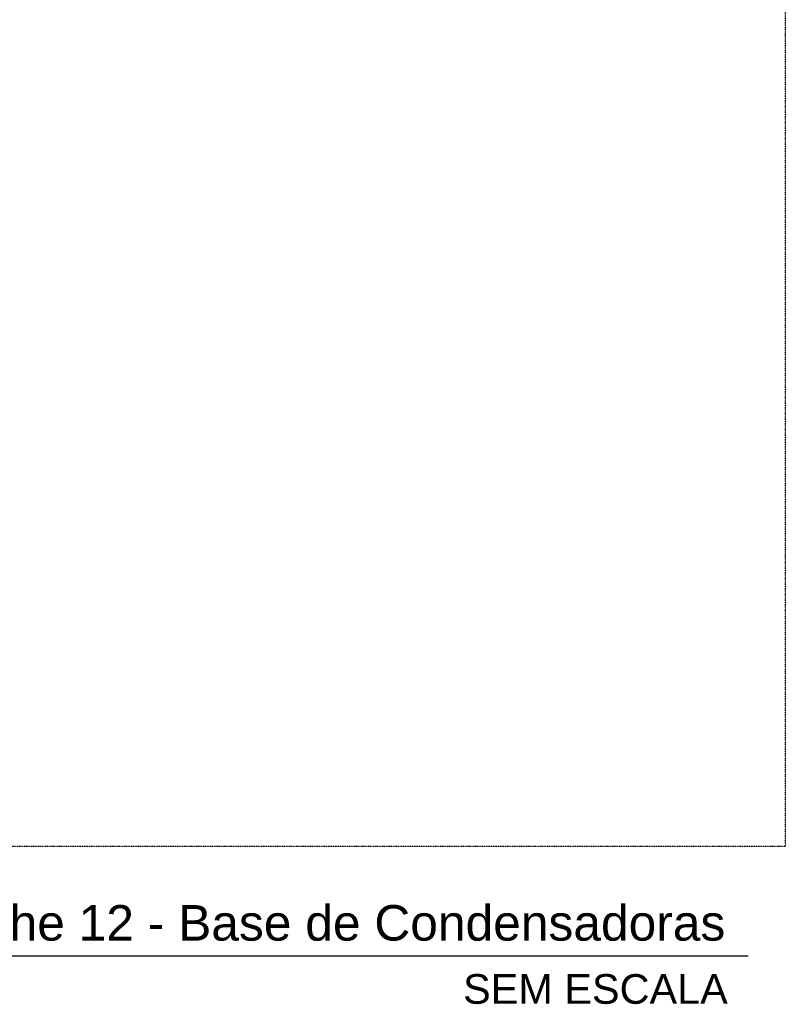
# Model space of a CAD drawing. Extents: x -90708 to 277869, y -117 to 207445.
# Tile 238 of 256: x -67122 to -65831, y 130881 to 132542. Entities that reach past the tile are written whole.
import ezdxf
from ezdxf.enums import TextEntityAlignment as Align

# ---------------------------------------------------------------- set-up
doc = ezdxf.new("R2010")
doc.units = 0
doc.header["$MEASUREMENT"] = 0
doc.linetypes.add('DASHDOT', pattern=[1, 0.5, -0.25, 0, -0.25])
doc.layers.add('ARQ-GRELHAS', color=30, linetype='CONTINUOUS')
doc.layers.add('TEXTO', color=7, linetype='CONTINUOUS')
doc.styles.add('ARIAL', font='arial.ttf')

msp = doc.modelspace()

# ---------------------------------------------------------------- linework, layer by layer
at = {"layer": 'ARQ-GRELHAS', "linetype": 'DASHDOT', "ltscale": 0.05}
for p, q in [((-65830.871, 135148.665), (-65830.871, 131147.665)), ((-65830.871, 131147.665), (-73343.871, 131147.665))]:
    msp.add_line(p, q, dxfattribs=at)
at = {"layer": 'TEXTO'}
msp.add_line((-65893.357, 130962.149), (-67339.871, 130962.149), dxfattribs=at)

# ---------------------------------------------------------------- texts
at = {"layer": 'TEXTO', "color": 6, "style": 'ARIAL'}
msp.add_text('Detalhe 12 - Base de Condensadoras', height=60, dxfattribs=at).set_placement((-65931.984, 130988.602), align=Align.RIGHT)
at = {"layer": 'TEXTO', "style": 'ARIAL'}
msp.add_text('SEM ESCALA', height=50, dxfattribs=at).set_placement((-65927.78, 130882.042), align=Align.RIGHT)

doc.saveas('drawing.dxf')
